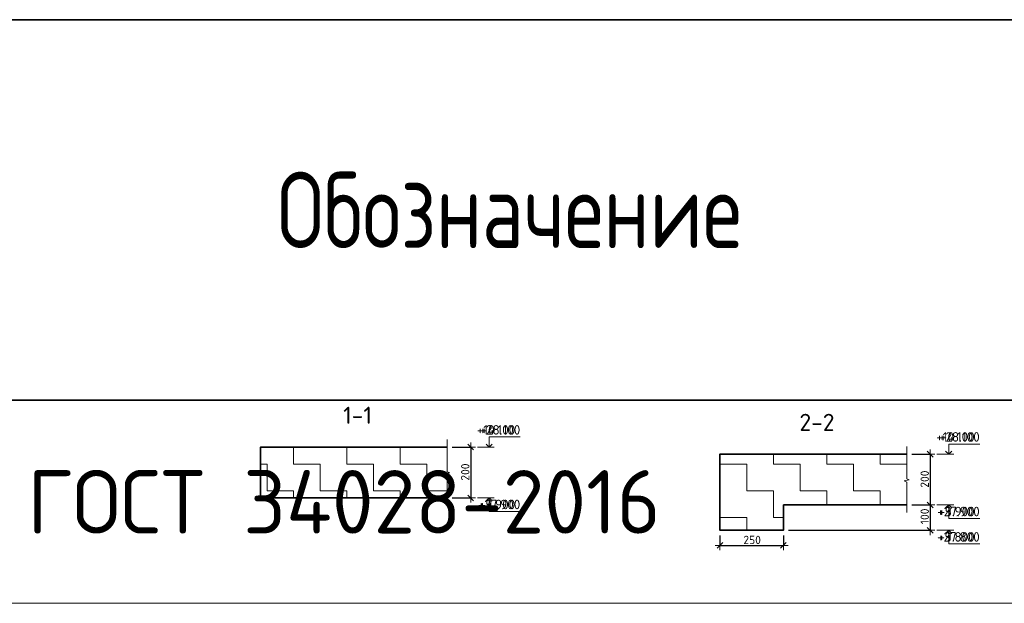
# Model space of a CAD drawing. Header units: metres. Extents: x -38 to 97, y -15 to 21.
# Tile 171 of 209: x 70.32 to 74.2, y 12.47 to 14.77. Entities that reach past the tile are written whole.
import ezdxf

# ---------------------------------------------------------------- set-up
doc = ezdxf.new("R2010")
doc.units = ezdxf.units.M
doc.header["$PDMODE"] = 65
for name, color, linetype, lineweight in [('XR$3$Размерная линия_ общее', 7, 'Continuous', 13), ('XR$4$Размерная линия_ общее', 7, 'Continuous', 13), ('XR$6$Размерная линия_ общее', 7, 'Continuous', 13)]:
    doc.layers.add(name, color=color, linetype=linetype, lineweight=lineweight)
doc.styles.add('ISOCPEUR', font='txt')
doc.dimstyles.new('DIMSTYLE_8', dxfattribs={"dimtxt": 0.033, "dimasz": 0.0375, "dimexe": 0, "dimexo": 0, "dimgap": 0.0165, "dimtad": 2, "dimdec": 0, "dimlfac": 1000, "dimrnd": 1, "dimzin": 12, "dimdsep": 46, "dimtxsty": 'ISOCPEUR', "dimblk1": 'ALL_ML_STRICH', "dimblk2": 'ALL_ML_STRICH', "dimsah": 1, "dimcen": 0, "dimclrd": 7, "dimclre": 256, "dimclrt": 7, "dimadec": 0, "dimazin": 0, "dimtfac": 1, "dimtdec": 0, "dimtix": 1, "dimtmove": 2, "dimatfit": 3, "dimfxl": 0, "dimtzin": 0, "dimlwd": 0, "dimlwe": -3, "dimarcsym": 0})
pattern_1 = [(0, (0.21, 0.21), (0.105, 0.105), [0.105, -0.105]), (90, (0.21, 0.21), (-0.105, 0.105), [0.105, -0.105])]

# ---------------------------------------------------------------- blocks, each defined once
blk = doc.blocks.new('ЭЛЕМЕНТ_УЗОРА_0')
at = {"color": 7, "linetype": 'Continuous', "lineweight": 13, "transparency": 33554687}
blk.add_line((72.0051, 12.8573), (72.0051, 12.8573), dxfattribs=at)
blk.add_lwpolyline([(72.0051, 13.1173), (72.0051, 12.9901), (72.0151, 12.9865), (71.9951, 12.9816), (72.0051, 12.9774), (72.0051, 12.8573)], dxfattribs=at)
blk = doc.blocks.new('ALL_ML_STRICH')
at = {"color": 0, "linetype": 'ByBlock', "lineweight": -2}
for p, q in [((-1, 0), (0.5, 0)), ((-0.3, -0.3), (0.3, 0.3)), ((0, -0.5), (0, 0.5))]:
    blk.add_line(p, q, dxfattribs=at)
blk = doc.blocks.new('*D46')
at = {"layer": 'DEFPOINTS', "color": 7, "linetype": 'Continuous', "lineweight": 13, "transparency": 33554687}
for p in [(72.0051, 13.0873), (72.0975, 13.0873), (72.0051, 12.8873)]:
    blk.add_point(p, dxfattribs=at)
at = {"layer": 'XR$3$Размерная линия_ общее', "color": 253, "linetype": 'Continuous', "lineweight": -2, "true_color": 0xa0a0a0, "transparency": 33554687}
for p, q in [((72.0251, 13.0873), (72.0975, 13.0873)), ((72.0251, 12.8873), (72.0975, 12.8873))]:
    blk.add_line(p, q, dxfattribs=at)
at = {"layer": 'XR$3$Размерная линия_ общее', "color": 7, "linetype": 'Continuous', "lineweight": -2, "transparency": 33554687}
blk.add_line((72.0975, 13.0873), (72.0975, 12.8873), dxfattribs=at)
at = {"layer": 'XR$3$Размерная линия_ общее', "color": 7, "linetype": 'Continuous', "lineweight": 13, "transparency": 33554687, "xscale": 0.0375, "yscale": 0.0375, "zscale": 0.0375}
for p, rotation in [((72.0975, 13.0873), 90), ((72.0975, 12.8873), 270)]:
    blk.add_blockref('ALL_ML_STRICH', p, dxfattribs=dict(at, rotation=rotation))
at = {"layer": 'XR$3$Размерная линия_ общее', "color": 7, "linetype": 'Continuous', "lineweight": 13, "transparency": 33554687, "insert": (72.076, 12.9889), "char_height": 0.033, "width": 0.099, "attachment_point": 5, "rotation": 90, "style": 'ISOCPEUR'}
blk.add_mtext('\\A1;{200}', dxfattribs=at)
blk = doc.blocks.new('СЛОЖНЫЙ_ОБЪЕКТ_1')
at = {"color": 7, "linetype": 'Continuous', "lineweight": 13, "transparency": 33554687}
blk.add_line((72.1905, 13.0873), (72.1238, 13.0873), dxfattribs=at)
blk.add_lwpolyline([(72.1705, 13.0873), (72.1705, 13.1273), (72.2728, 13.1273)], dxfattribs=at)
at = {"color": 7, "linetype": 'Continuous', "lineweight": 35, "transparency": 33554687}
blk.add_lwpolyline([(72.1584, 13.0994), (72.1705, 13.0873), (72.1826, 13.0994)], dxfattribs=at)
blk = doc.blocks.new('СЛОЖНЫЙ_ОБЪЕКТ_2')
at = {"color": 7, "linetype": 'Continuous', "lineweight": 13, "transparency": 33554687}
blk.add_line((72.1905, 12.8873), (72.1238, 12.8873), dxfattribs=at)
at = {"color": 7, "linetype": 'Continuous', "lineweight": 35, "transparency": 33554687}
blk.add_lwpolyline([(72.1584, 12.8752), (72.1705, 12.8873), (72.1826, 12.8752)], dxfattribs=at)
at = {"color": 7, "linetype": 'Continuous', "lineweight": 13, "transparency": 33554687}
blk.add_lwpolyline([(72.1705, 12.8873), (72.1705, 12.8333), (72.2728, 12.8333)], dxfattribs=at)
blk = doc.blocks.new('ЭЛЕМЕНТ_УЗОРА_3')
at = {"color": 7, "linetype": 'Continuous', "lineweight": 13, "transparency": 33554687}
blk.add_line((73.8149, 12.8295), (73.8149, 12.8295), dxfattribs=at)
blk.add_lwpolyline([(73.8149, 13.0895), (73.8149, 12.9623), (73.8249, 12.9587), (73.8049, 12.9538), (73.8149, 12.9496), (73.8149, 12.8295)], dxfattribs=at)
blk = doc.blocks.new('СЛОЖНЫЙ_ОБЪЕКТ_3')
at = {"color": 7, "linetype": 'Continuous', "lineweight": 13, "transparency": 33554687}
blk.add_line((74.0002, 13.0595), (73.9336, 13.0595), dxfattribs=at)
at = {"color": 7, "linetype": 'Continuous', "lineweight": 35, "transparency": 33554687}
blk.add_lwpolyline([(73.9681, 13.0716), (73.9802, 13.0595), (73.9923, 13.0716)], dxfattribs=at)
at = {"color": 7, "linetype": 'Continuous', "lineweight": 13, "transparency": 33554687}
blk.add_lwpolyline([(73.9802, 13.0595), (73.9802, 13.0995), (74.0826, 13.0995)], dxfattribs=at)
blk = doc.blocks.new('СЛОЖНЫЙ_ОБЪЕКТ_4')
at = {"color": 7, "linetype": 'Continuous', "lineweight": 13, "transparency": 33554687}
blk.add_line((74.0002, 12.8595), (73.9336, 12.8595), dxfattribs=at)
at = {"color": 7, "linetype": 'Continuous', "lineweight": 35, "transparency": 33554687}
blk.add_lwpolyline([(73.9681, 12.8474), (73.9802, 12.8595), (73.9923, 12.8474)], dxfattribs=at)
at = {"color": 7, "linetype": 'Continuous', "lineweight": 13, "transparency": 33554687}
blk.add_lwpolyline([(73.9802, 12.8595), (73.9802, 12.8055), (74.0826, 12.8055)], dxfattribs=at)
blk = doc.blocks.new('*D52')
at = {"layer": 'DEFPOINTS', "color": 7, "linetype": 'Continuous', "lineweight": 13, "transparency": 33554687}
for p in [(73.8149, 13.0595), (73.9073, 13.0595), (73.8149, 12.8595)]:
    blk.add_point(p, dxfattribs=at)
at = {"layer": 'XR$3$Размерная линия_ общее', "color": 253, "linetype": 'Continuous', "lineweight": -2, "true_color": 0xa0a0a0, "transparency": 33554687}
for p, q in [((73.8349, 13.0595), (73.9073, 13.0595)), ((73.8349, 12.8595), (73.9073, 12.8595))]:
    blk.add_line(p, q, dxfattribs=at)
at = {"layer": 'XR$3$Размерная линия_ общее', "color": 7, "linetype": 'Continuous', "lineweight": -2, "transparency": 33554687}
blk.add_line((73.9073, 13.0595), (73.9073, 12.8595), dxfattribs=at)
at = {"layer": 'XR$3$Размерная линия_ общее', "color": 7, "linetype": 'Continuous', "lineweight": 13, "transparency": 33554687, "xscale": 0.0375, "yscale": 0.0375, "zscale": 0.0375}
for p, rotation in [((73.9073, 13.0595), 90), ((73.9073, 12.8595), 270)]:
    blk.add_blockref('ALL_ML_STRICH', p, dxfattribs=dict(at, rotation=rotation))
at = {"layer": 'XR$3$Размерная линия_ общее', "color": 7, "linetype": 'Continuous', "lineweight": 13, "transparency": 33554687, "insert": (73.8858, 12.9611), "char_height": 0.033, "width": 0.099, "attachment_point": 5, "rotation": 90, "style": 'ISOCPEUR'}
blk.add_mtext('\\A1;{200}', dxfattribs=at)
blk = doc.blocks.new('*D53')
at = {"layer": 'DEFPOINTS', "color": 7, "linetype": 'Continuous', "lineweight": 13, "transparency": 33554687}
for p in [(73.8149, 12.8595), (73.9073, 12.8595), (73.3294, 12.7595)]:
    blk.add_point(p, dxfattribs=at)
at = {"layer": 'XR$3$Размерная линия_ общее', "color": 253, "linetype": 'Continuous', "lineweight": -2, "true_color": 0xa0a0a0, "transparency": 33554687}
for p, q in [((73.8349, 12.8595), (73.9073, 12.8595)), ((73.3494, 12.7595), (73.9073, 12.7595))]:
    blk.add_line(p, q, dxfattribs=at)
at = {"layer": 'XR$3$Размерная линия_ общее', "color": 7, "linetype": 'Continuous', "lineweight": -2, "transparency": 33554687}
blk.add_line((73.9073, 12.8595), (73.9073, 12.7595), dxfattribs=at)
at = {"layer": 'XR$3$Размерная линия_ общее', "color": 7, "linetype": 'Continuous', "lineweight": 13, "transparency": 33554687, "xscale": 0.0375, "yscale": 0.0375, "zscale": 0.0375}
for p, rotation in [((73.9073, 12.8595), 90), ((73.9073, 12.7595), 270)]:
    blk.add_blockref('ALL_ML_STRICH', p, dxfattribs=dict(at, rotation=rotation))
at = {"layer": 'XR$3$Размерная линия_ общее', "color": 7, "linetype": 'Continuous', "lineweight": 13, "transparency": 33554687, "insert": (73.8858, 12.8144), "char_height": 0.033, "width": 0.099, "attachment_point": 5, "rotation": 90, "style": 'ISOCPEUR'}
blk.add_mtext('\\A1;{100}', dxfattribs=at)
blk = doc.blocks.new('СЛОЖНЫЙ_ОБЪЕКТ_5')
at = {"color": 7, "linetype": 'Continuous', "lineweight": 13, "transparency": 33554687}
blk.add_line((74.0002, 12.7595), (73.9336, 12.7595), dxfattribs=at)
at = {"color": 7, "linetype": 'Continuous', "lineweight": 35, "transparency": 33554687}
blk.add_lwpolyline([(73.9681, 12.7474), (73.9802, 12.7595), (73.9923, 12.7474)], dxfattribs=at)
at = {"color": 7, "linetype": 'Continuous', "lineweight": 13, "transparency": 33554687}
blk.add_lwpolyline([(73.9802, 12.7595), (73.9802, 12.7055), (74.0826, 12.7055)], dxfattribs=at)
blk = doc.blocks.new('*D55')
at = {"layer": 'DEFPOINTS', "color": 7, "linetype": 'Continuous', "lineweight": 13, "transparency": 33554687}
for p in [(73.0794, 12.7595), (73.3294, 12.7595), (73.0794, 12.7)]:
    blk.add_point(p, dxfattribs=at)
at = {"layer": 'XR$3$Размерная линия_ общее', "color": 253, "linetype": 'Continuous', "lineweight": -2, "true_color": 0xa0a0a0, "transparency": 33554687}
for p, q in [((73.0794, 12.7395), (73.0794, 12.7)), ((73.3294, 12.7395), (73.3294, 12.7))]:
    blk.add_line(p, q, dxfattribs=at)
at = {"layer": 'XR$3$Размерная линия_ общее', "color": 7, "linetype": 'Continuous', "lineweight": -2, "transparency": 33554687}
blk.add_line((73.0794, 12.7), (73.3294, 12.7), dxfattribs=at)
at = {"layer": 'XR$3$Размерная линия_ общее', "color": 7, "linetype": 'Continuous', "lineweight": 13, "transparency": 33554687, "xscale": 0.0375, "yscale": 0.0375, "zscale": 0.0375, "rotation": 180}
blk.add_blockref('ALL_ML_STRICH', (73.0794, 12.7), dxfattribs=at)
at = {"layer": 'XR$3$Размерная линия_ общее', "color": 7, "linetype": 'Continuous', "lineweight": 13, "transparency": 33554687, "xscale": 0.0375, "yscale": 0.0375, "zscale": 0.0375}
blk.add_blockref('ALL_ML_STRICH', (73.3294, 12.7), dxfattribs=at)
at = {"layer": 'XR$3$Размерная линия_ общее', "color": 7, "linetype": 'Continuous', "lineweight": 13, "transparency": 33554687, "insert": (73.206, 12.7215), "char_height": 0.033, "width": 0.099, "attachment_point": 5, "style": 'ISOCPEUR'}
blk.add_mtext('\\A1;{250}', dxfattribs=at)
blk = doc.blocks.new('ЭЛЕМЕНТ_УЗОРА_14')
at = {"color": 7, "linetype": 'Continuous', "lineweight": 13, "transparency": 33554687}
blk.add_line((72.0051, 12.8573), (72.0051, 12.8573), dxfattribs=at)
blk.add_lwpolyline([(72.0051, 13.1173), (72.0051, 12.9901), (72.0151, 12.9865), (71.9951, 12.9816), (72.0051, 12.9774), (72.0051, 12.8573)], dxfattribs=at)
blk = doc.blocks.new('*D282')
at = {"layer": 'DEFPOINTS', "color": 7, "linetype": 'Continuous', "lineweight": 13, "transparency": 33554687}
for p in [(72.0051, 13.0873), (72.0975, 13.0873), (72.0051, 12.8873)]:
    blk.add_point(p, dxfattribs=at)
at = {"layer": 'XR$4$Размерная линия_ общее', "color": 253, "linetype": 'Continuous', "lineweight": -2, "true_color": 0xa0a0a0, "transparency": 33554687}
for p, q in [((72.0251, 13.0873), (72.0975, 13.0873)), ((72.0251, 12.8873), (72.0975, 12.8873))]:
    blk.add_line(p, q, dxfattribs=at)
at = {"layer": 'XR$4$Размерная линия_ общее', "color": 7, "linetype": 'Continuous', "lineweight": -2, "transparency": 33554687}
blk.add_line((72.0975, 13.0873), (72.0975, 12.8873), dxfattribs=at)
at = {"layer": 'XR$4$Размерная линия_ общее', "color": 7, "linetype": 'Continuous', "lineweight": 13, "transparency": 33554687, "xscale": 0.0375, "yscale": 0.0375, "zscale": 0.0375}
for p, rotation in [((72.0975, 13.0873), 90), ((72.0975, 12.8873), 270)]:
    blk.add_blockref('ALL_ML_STRICH', p, dxfattribs=dict(at, rotation=rotation))
at = {"layer": 'XR$4$Размерная линия_ общее', "color": 7, "linetype": 'Continuous', "lineweight": 13, "transparency": 33554687, "insert": (72.076, 12.9889), "char_height": 0.033, "width": 0.099, "attachment_point": 5, "rotation": 90, "style": 'ISOCPEUR'}
blk.add_mtext('\\A1;{200}', dxfattribs=at)
blk = doc.blocks.new('СЛОЖНЫЙ_ОБЪЕКТ_56')
at = {"color": 7, "linetype": 'Continuous', "lineweight": 13, "transparency": 33554687}
blk.add_line((72.1905, 13.0873), (72.1238, 13.0873), dxfattribs=at)
blk.add_lwpolyline([(72.1705, 13.0873), (72.1705, 13.1273), (72.2728, 13.1273)], dxfattribs=at)
at = {"color": 7, "linetype": 'Continuous', "lineweight": 35, "transparency": 33554687}
blk.add_lwpolyline([(72.1584, 13.0994), (72.1705, 13.0873), (72.1826, 13.0994)], dxfattribs=at)
blk = doc.blocks.new('СЛОЖНЫЙ_ОБЪЕКТ_57')
at = {"color": 7, "linetype": 'Continuous', "lineweight": 13, "transparency": 33554687}
blk.add_line((72.1905, 12.8873), (72.1238, 12.8873), dxfattribs=at)
at = {"color": 7, "linetype": 'Continuous', "lineweight": 35, "transparency": 33554687}
blk.add_lwpolyline([(72.1584, 12.8752), (72.1705, 12.8873), (72.1826, 12.8752)], dxfattribs=at)
at = {"color": 7, "linetype": 'Continuous', "lineweight": 13, "transparency": 33554687}
blk.add_lwpolyline([(72.1705, 12.8873), (72.1705, 12.8333), (72.2728, 12.8333)], dxfattribs=at)
blk = doc.blocks.new('ЭЛЕМЕНТ_УЗОРА_17')
at = {"color": 7, "linetype": 'Continuous', "lineweight": 13, "transparency": 33554687}
blk.add_line((73.8149, 12.8295), (73.8149, 12.8295), dxfattribs=at)
blk.add_lwpolyline([(73.8149, 13.0895), (73.8149, 12.9623), (73.8249, 12.9587), (73.8049, 12.9538), (73.8149, 12.9496), (73.8149, 12.8295)], dxfattribs=at)
blk = doc.blocks.new('СЛОЖНЫЙ_ОБЪЕКТ_58')
at = {"color": 7, "linetype": 'Continuous', "lineweight": 13, "transparency": 33554687}
blk.add_line((74.0002, 13.0595), (73.9336, 13.0595), dxfattribs=at)
at = {"color": 7, "linetype": 'Continuous', "lineweight": 35, "transparency": 33554687}
blk.add_lwpolyline([(73.9681, 13.0716), (73.9802, 13.0595), (73.9923, 13.0716)], dxfattribs=at)
at = {"color": 7, "linetype": 'Continuous', "lineweight": 13, "transparency": 33554687}
blk.add_lwpolyline([(73.9802, 13.0595), (73.9802, 13.0995), (74.0826, 13.0995)], dxfattribs=at)
blk = doc.blocks.new('СЛОЖНЫЙ_ОБЪЕКТ_59')
at = {"color": 7, "linetype": 'Continuous', "lineweight": 13, "transparency": 33554687}
blk.add_line((74.0002, 12.8595), (73.9336, 12.8595), dxfattribs=at)
at = {"color": 7, "linetype": 'Continuous', "lineweight": 35, "transparency": 33554687}
blk.add_lwpolyline([(73.9681, 12.8474), (73.9802, 12.8595), (73.9923, 12.8474)], dxfattribs=at)
at = {"color": 7, "linetype": 'Continuous', "lineweight": 13, "transparency": 33554687}
blk.add_lwpolyline([(73.9802, 12.8595), (73.9802, 12.8055), (74.0826, 12.8055)], dxfattribs=at)
blk = doc.blocks.new('*D288')
at = {"layer": 'DEFPOINTS', "color": 7, "linetype": 'Continuous', "lineweight": 13, "transparency": 33554687}
for p in [(73.8149, 13.0595), (73.9073, 13.0595), (73.8149, 12.8595)]:
    blk.add_point(p, dxfattribs=at)
at = {"layer": 'XR$4$Размерная линия_ общее', "color": 253, "linetype": 'Continuous', "lineweight": -2, "true_color": 0xa0a0a0, "transparency": 33554687}
for p, q in [((73.8349, 13.0595), (73.9073, 13.0595)), ((73.8349, 12.8595), (73.9073, 12.8595))]:
    blk.add_line(p, q, dxfattribs=at)
at = {"layer": 'XR$4$Размерная линия_ общее', "color": 7, "linetype": 'Continuous', "lineweight": -2, "transparency": 33554687}
blk.add_line((73.9073, 13.0595), (73.9073, 12.8595), dxfattribs=at)
at = {"layer": 'XR$4$Размерная линия_ общее', "color": 7, "linetype": 'Continuous', "lineweight": 13, "transparency": 33554687, "xscale": 0.0375, "yscale": 0.0375, "zscale": 0.0375}
for p, rotation in [((73.9073, 13.0595), 90), ((73.9073, 12.8595), 270)]:
    blk.add_blockref('ALL_ML_STRICH', p, dxfattribs=dict(at, rotation=rotation))
at = {"layer": 'XR$4$Размерная линия_ общее', "color": 7, "linetype": 'Continuous', "lineweight": 13, "transparency": 33554687, "insert": (73.8858, 12.9611), "char_height": 0.033, "width": 0.099, "attachment_point": 5, "rotation": 90, "style": 'ISOCPEUR'}
blk.add_mtext('\\A1;{200}', dxfattribs=at)
blk = doc.blocks.new('*D289')
at = {"layer": 'DEFPOINTS', "color": 7, "linetype": 'Continuous', "lineweight": 13, "transparency": 33554687}
for p in [(73.8149, 12.8595), (73.9073, 12.8595), (73.3294, 12.7595)]:
    blk.add_point(p, dxfattribs=at)
at = {"layer": 'XR$4$Размерная линия_ общее', "color": 253, "linetype": 'Continuous', "lineweight": -2, "true_color": 0xa0a0a0, "transparency": 33554687}
for p, q in [((73.8349, 12.8595), (73.9073, 12.8595)), ((73.3494, 12.7595), (73.9073, 12.7595))]:
    blk.add_line(p, q, dxfattribs=at)
at = {"layer": 'XR$4$Размерная линия_ общее', "color": 7, "linetype": 'Continuous', "lineweight": -2, "transparency": 33554687}
blk.add_line((73.9073, 12.8595), (73.9073, 12.7595), dxfattribs=at)
at = {"layer": 'XR$4$Размерная линия_ общее', "color": 7, "linetype": 'Continuous', "lineweight": 13, "transparency": 33554687, "xscale": 0.0375, "yscale": 0.0375, "zscale": 0.0375}
for p, rotation in [((73.9073, 12.8595), 90), ((73.9073, 12.7595), 270)]:
    blk.add_blockref('ALL_ML_STRICH', p, dxfattribs=dict(at, rotation=rotation))
at = {"layer": 'XR$4$Размерная линия_ общее', "color": 7, "linetype": 'Continuous', "lineweight": 13, "transparency": 33554687, "insert": (73.8858, 12.8144), "char_height": 0.033, "width": 0.099, "attachment_point": 5, "rotation": 90, "style": 'ISOCPEUR'}
blk.add_mtext('\\A1;{100}', dxfattribs=at)
blk = doc.blocks.new('СЛОЖНЫЙ_ОБЪЕКТ_60')
at = {"color": 7, "linetype": 'Continuous', "lineweight": 13, "transparency": 33554687}
blk.add_line((74.0002, 12.7595), (73.9336, 12.7595), dxfattribs=at)
at = {"color": 7, "linetype": 'Continuous', "lineweight": 35, "transparency": 33554687}
blk.add_lwpolyline([(73.9681, 12.7474), (73.9802, 12.7595), (73.9923, 12.7474)], dxfattribs=at)
at = {"color": 7, "linetype": 'Continuous', "lineweight": 13, "transparency": 33554687}
blk.add_lwpolyline([(73.9802, 12.7595), (73.9802, 12.7055), (74.0826, 12.7055)], dxfattribs=at)
blk = doc.blocks.new('*D291')
at = {"layer": 'DEFPOINTS', "color": 7, "linetype": 'Continuous', "lineweight": 13, "transparency": 33554687}
for p in [(73.0794, 12.7595), (73.3294, 12.7595), (73.0794, 12.7)]:
    blk.add_point(p, dxfattribs=at)
at = {"layer": 'XR$4$Размерная линия_ общее', "color": 253, "linetype": 'Continuous', "lineweight": -2, "true_color": 0xa0a0a0, "transparency": 33554687}
for p, q in [((73.0794, 12.7395), (73.0794, 12.7)), ((73.3294, 12.7395), (73.3294, 12.7))]:
    blk.add_line(p, q, dxfattribs=at)
at = {"layer": 'XR$4$Размерная линия_ общее', "color": 7, "linetype": 'Continuous', "lineweight": -2, "transparency": 33554687}
blk.add_line((73.0794, 12.7), (73.3294, 12.7), dxfattribs=at)
at = {"layer": 'XR$4$Размерная линия_ общее', "color": 7, "linetype": 'Continuous', "lineweight": 13, "transparency": 33554687, "xscale": 0.0375, "yscale": 0.0375, "zscale": 0.0375, "rotation": 180}
blk.add_blockref('ALL_ML_STRICH', (73.0794, 12.7), dxfattribs=at)
at = {"layer": 'XR$4$Размерная линия_ общее', "color": 7, "linetype": 'Continuous', "lineweight": 13, "transparency": 33554687, "xscale": 0.0375, "yscale": 0.0375, "zscale": 0.0375}
blk.add_blockref('ALL_ML_STRICH', (73.3294, 12.7), dxfattribs=at)
at = {"layer": 'XR$4$Размерная линия_ общее', "color": 7, "linetype": 'Continuous', "lineweight": 13, "transparency": 33554687, "insert": (73.206, 12.7215), "char_height": 0.033, "width": 0.099, "attachment_point": 5, "style": 'ISOCPEUR'}
blk.add_mtext('\\A1;{250}', dxfattribs=at)
blk = doc.blocks.new('ЭЛЕМЕНТ_УЗОРА_30')
at = {"color": 7, "linetype": 'Continuous', "lineweight": 13, "transparency": 33554687}
blk.add_line((72.0051, 12.8573), (72.0051, 12.8573), dxfattribs=at)
blk.add_lwpolyline([(72.0051, 13.1173), (72.0051, 12.9901), (72.0151, 12.9865), (71.9951, 12.9816), (72.0051, 12.9774), (72.0051, 12.8573)], dxfattribs=at)
blk = doc.blocks.new('*D630')
at = {"layer": 'DEFPOINTS', "color": 7, "linetype": 'Continuous', "lineweight": 13, "transparency": 33554687}
for p in [(72.0051, 13.0873), (72.0975, 13.0873), (72.0051, 12.8873)]:
    blk.add_point(p, dxfattribs=at)
at = {"layer": 'XR$6$Размерная линия_ общее', "color": 253, "linetype": 'Continuous', "lineweight": -2, "true_color": 0xa0a0a0, "transparency": 33554687}
for p, q in [((72.0251, 13.0873), (72.0975, 13.0873)), ((72.0251, 12.8873), (72.0975, 12.8873))]:
    blk.add_line(p, q, dxfattribs=at)
at = {"layer": 'XR$6$Размерная линия_ общее', "color": 7, "linetype": 'Continuous', "lineweight": -2, "transparency": 33554687}
blk.add_line((72.0975, 13.0873), (72.0975, 12.8873), dxfattribs=at)
at = {"layer": 'XR$6$Размерная линия_ общее', "color": 7, "linetype": 'Continuous', "lineweight": 13, "transparency": 33554687, "xscale": 0.0375, "yscale": 0.0375, "zscale": 0.0375}
for p, rotation in [((72.0975, 13.0873), 90), ((72.0975, 12.8873), 270)]:
    blk.add_blockref('ALL_ML_STRICH', p, dxfattribs=dict(at, rotation=rotation))
at = {"layer": 'XR$6$Размерная линия_ общее', "color": 7, "linetype": 'Continuous', "lineweight": 13, "transparency": 33554687, "insert": (72.076, 12.9889), "char_height": 0.033, "width": 0.099, "attachment_point": 5, "rotation": 90, "style": 'ISOCPEUR'}
blk.add_mtext('\\A1;{200}', dxfattribs=at)
blk = doc.blocks.new('ЭЛЕМЕНТ_УЗОРА_31')
at = {"color": 7, "linetype": 'Continuous', "lineweight": 13, "transparency": 33554687}
blk.add_line((73.8149, 12.8295), (73.8149, 12.8295), dxfattribs=at)
blk.add_lwpolyline([(73.8149, 13.0895), (73.8149, 12.9623), (73.8249, 12.9587), (73.8049, 12.9538), (73.8149, 12.9496), (73.8149, 12.8295)], dxfattribs=at)
blk = doc.blocks.new('*D632')
at = {"layer": 'DEFPOINTS', "color": 7, "linetype": 'Continuous', "lineweight": 13, "transparency": 33554687}
for p in [(73.8149, 13.0595), (73.9073, 13.0595), (73.8149, 12.8595)]:
    blk.add_point(p, dxfattribs=at)
at = {"layer": 'XR$6$Размерная линия_ общее', "color": 253, "linetype": 'Continuous', "lineweight": -2, "true_color": 0xa0a0a0, "transparency": 33554687}
for p, q in [((73.8349, 13.0595), (73.9073, 13.0595)), ((73.8349, 12.8595), (73.9073, 12.8595))]:
    blk.add_line(p, q, dxfattribs=at)
at = {"layer": 'XR$6$Размерная линия_ общее', "color": 7, "linetype": 'Continuous', "lineweight": -2, "transparency": 33554687}
blk.add_line((73.9073, 13.0595), (73.9073, 12.8595), dxfattribs=at)
at = {"layer": 'XR$6$Размерная линия_ общее', "color": 7, "linetype": 'Continuous', "lineweight": 13, "transparency": 33554687, "xscale": 0.0375, "yscale": 0.0375, "zscale": 0.0375}
for p, rotation in [((73.9073, 13.0595), 90), ((73.9073, 12.8595), 270)]:
    blk.add_blockref('ALL_ML_STRICH', p, dxfattribs=dict(at, rotation=rotation))
at = {"layer": 'XR$6$Размерная линия_ общее', "color": 7, "linetype": 'Continuous', "lineweight": 13, "transparency": 33554687, "insert": (73.8858, 12.9611), "char_height": 0.033, "width": 0.099, "attachment_point": 5, "rotation": 90, "style": 'ISOCPEUR'}
blk.add_mtext('\\A1;{200}', dxfattribs=at)
blk = doc.blocks.new('*D633')
at = {"layer": 'DEFPOINTS', "color": 7, "linetype": 'Continuous', "lineweight": 13, "transparency": 33554687}
for p in [(73.8149, 12.8595), (73.9073, 12.8595), (73.3294, 12.7595)]:
    blk.add_point(p, dxfattribs=at)
at = {"layer": 'XR$6$Размерная линия_ общее', "color": 253, "linetype": 'Continuous', "lineweight": -2, "true_color": 0xa0a0a0, "transparency": 33554687}
for p, q in [((73.8349, 12.8595), (73.9073, 12.8595)), ((73.3494, 12.7595), (73.9073, 12.7595))]:
    blk.add_line(p, q, dxfattribs=at)
at = {"layer": 'XR$6$Размерная линия_ общее', "color": 7, "linetype": 'Continuous', "lineweight": -2, "transparency": 33554687}
blk.add_line((73.9073, 12.8595), (73.9073, 12.7595), dxfattribs=at)
at = {"layer": 'XR$6$Размерная линия_ общее', "color": 7, "linetype": 'Continuous', "lineweight": 13, "transparency": 33554687, "xscale": 0.0375, "yscale": 0.0375, "zscale": 0.0375}
for p, rotation in [((73.9073, 12.8595), 90), ((73.9073, 12.7595), 270)]:
    blk.add_blockref('ALL_ML_STRICH', p, dxfattribs=dict(at, rotation=rotation))
at = {"layer": 'XR$6$Размерная линия_ общее', "color": 7, "linetype": 'Continuous', "lineweight": 13, "transparency": 33554687, "insert": (73.8858, 12.8144), "char_height": 0.033, "width": 0.099, "attachment_point": 5, "rotation": 90, "style": 'ISOCPEUR'}
blk.add_mtext('\\A1;{100}', dxfattribs=at)
blk = doc.blocks.new('*D634')
at = {"layer": 'DEFPOINTS', "color": 7, "linetype": 'Continuous', "lineweight": 13, "transparency": 33554687}
for p in [(73.0794, 12.7595), (73.3294, 12.7595), (73.0794, 12.7)]:
    blk.add_point(p, dxfattribs=at)
at = {"layer": 'XR$6$Размерная линия_ общее', "color": 253, "linetype": 'Continuous', "lineweight": -2, "true_color": 0xa0a0a0, "transparency": 33554687}
for p, q in [((73.0794, 12.7395), (73.0794, 12.7)), ((73.3294, 12.7395), (73.3294, 12.7))]:
    blk.add_line(p, q, dxfattribs=at)
at = {"layer": 'XR$6$Размерная линия_ общее', "color": 7, "linetype": 'Continuous', "lineweight": -2, "transparency": 33554687}
blk.add_line((73.0794, 12.7), (73.3294, 12.7), dxfattribs=at)
at = {"layer": 'XR$6$Размерная линия_ общее', "color": 7, "linetype": 'Continuous', "lineweight": 13, "transparency": 33554687, "xscale": 0.0375, "yscale": 0.0375, "zscale": 0.0375, "rotation": 180}
blk.add_blockref('ALL_ML_STRICH', (73.0794, 12.7), dxfattribs=at)
at = {"layer": 'XR$6$Размерная линия_ общее', "color": 7, "linetype": 'Continuous', "lineweight": 13, "transparency": 33554687, "xscale": 0.0375, "yscale": 0.0375, "zscale": 0.0375}
blk.add_blockref('ALL_ML_STRICH', (73.3294, 12.7), dxfattribs=at)
at = {"layer": 'XR$6$Размерная линия_ общее', "color": 7, "linetype": 'Continuous', "lineweight": 13, "transparency": 33554687, "insert": (73.206, 12.7215), "char_height": 0.033, "width": 0.099, "attachment_point": 5, "style": 'ISOCPEUR'}
blk.add_mtext('\\A1;{250}', dxfattribs=at)
blk = doc.blocks.new('СЛОЖНЫЙ_ОБЪЕКТ_100')
at = {"color": 7, "linetype": 'Continuous', "lineweight": 13, "transparency": 33554687}
blk.add_line((72.1905, 13.0873), (72.1238, 13.0873), dxfattribs=at)
blk.add_lwpolyline([(72.1705, 13.0873), (72.1705, 13.1273), (72.2928, 13.1273)], dxfattribs=at)
at = {"color": 7, "linetype": 'Continuous', "lineweight": 35, "transparency": 33554687}
blk.add_lwpolyline([(72.1584, 13.0994), (72.1705, 13.0873), (72.1826, 13.0994)], dxfattribs=at)
blk = doc.blocks.new('СЛОЖНЫЙ_ОБЪЕКТ_101')
at = {"color": 7, "linetype": 'Continuous', "lineweight": 13, "transparency": 33554687}
blk.add_line((72.1905, 12.8873), (72.1238, 12.8873), dxfattribs=at)
at = {"color": 7, "linetype": 'Continuous', "lineweight": 35, "transparency": 33554687}
blk.add_lwpolyline([(72.1584, 12.8752), (72.1705, 12.8873), (72.1826, 12.8752)], dxfattribs=at)
at = {"color": 7, "linetype": 'Continuous', "lineweight": 13, "transparency": 33554687}
blk.add_lwpolyline([(72.1705, 12.8873), (72.1705, 12.8333), (72.2928, 12.8333)], dxfattribs=at)
blk = doc.blocks.new('СЛОЖНЫЙ_ОБЪЕКТ_102')
at = {"color": 7, "linetype": 'Continuous', "lineweight": 13, "transparency": 33554687}
blk.add_line((74.0002, 13.0595), (73.9336, 13.0595), dxfattribs=at)
at = {"color": 7, "linetype": 'Continuous', "lineweight": 35, "transparency": 33554687}
blk.add_lwpolyline([(73.9681, 13.0716), (73.9802, 13.0595), (73.9923, 13.0716)], dxfattribs=at)
at = {"color": 7, "linetype": 'Continuous', "lineweight": 13, "transparency": 33554687}
blk.add_lwpolyline([(73.9802, 13.0595), (73.9802, 13.0995), (74.1026, 13.0995)], dxfattribs=at)
blk = doc.blocks.new('СЛОЖНЫЙ_ОБЪЕКТ_103')
at = {"color": 7, "linetype": 'Continuous', "lineweight": 13, "transparency": 33554687}
blk.add_line((74.0002, 12.8595), (73.9336, 12.8595), dxfattribs=at)
at = {"color": 7, "linetype": 'Continuous', "lineweight": 35, "transparency": 33554687}
blk.add_lwpolyline([(73.9681, 12.8474), (73.9802, 12.8595), (73.9923, 12.8474)], dxfattribs=at)
at = {"color": 7, "linetype": 'Continuous', "lineweight": 13, "transparency": 33554687}
blk.add_lwpolyline([(73.9802, 12.8595), (73.9802, 12.8055), (74.1026, 12.8055)], dxfattribs=at)
blk = doc.blocks.new('СЛОЖНЫЙ_ОБЪЕКТ_104')
at = {"color": 7, "linetype": 'Continuous', "lineweight": 13, "transparency": 33554687}
blk.add_line((74.0002, 12.7595), (73.9336, 12.7595), dxfattribs=at)
at = {"color": 7, "linetype": 'Continuous', "lineweight": 35, "transparency": 33554687}
blk.add_lwpolyline([(73.9681, 12.7474), (73.9802, 12.7595), (73.9923, 12.7474)], dxfattribs=at)
at = {"color": 7, "linetype": 'Continuous', "lineweight": 13, "transparency": 33554687}
blk.add_lwpolyline([(73.9802, 12.7595), (73.9802, 12.7055), (74.1026, 12.7055)], dxfattribs=at)

msp = doc.modelspace()

# ---------------------------------------------------------------- hatches: boundary and pattern name
at = {"linetype": 'Continuous', "lineweight": 13, "transparency": 33554687}
h = msp.add_hatch(dxfattribs=at)
h.set_pattern_fill('____', scale=0.105, style=0, pattern_type=2)
h.set_pattern_definition(pattern_1)
h.paths.add_polyline_path([(71.2696, 13.0873), (71.2696, 12.8873), (72.0051, 12.8873), (72.0051, 13.0873)], flags=0)
h = msp.add_hatch(dxfattribs=at)
h.set_pattern_fill('____', scale=0.105, style=0, pattern_type=2)
h.set_pattern_definition(pattern_1)
h.paths.add_polyline_path([(71.2696, 13.0873), (71.2696, 12.8873), (72.0051, 12.8873), (72.0051, 13.0873)], flags=0)
h = msp.add_hatch(dxfattribs=at)
h.set_pattern_fill('____', scale=0.105, style=0, pattern_type=2)
h.set_pattern_definition(pattern_1)
h.paths.add_polyline_path([(71.2696, 13.0873), (71.2696, 12.8873), (72.0051, 12.8873), (72.0051, 13.0873)], flags=0)
h = msp.add_hatch(dxfattribs=at)
h.set_pattern_fill('____', scale=0.105, style=0, pattern_type=2)
h.set_pattern_definition(pattern_1)
h.paths.add_polyline_path([(73.8149, 13.0595), (73.0794, 13.0595), (73.0794, 12.7595), (73.3294, 12.7595), (73.3294, 12.8595), (73.8149, 12.8595)], flags=0)
h = msp.add_hatch(dxfattribs=at)
h.set_pattern_fill('____', scale=0.105, style=0, pattern_type=2)
h.set_pattern_definition(pattern_1)
h.paths.add_polyline_path([(73.8149, 13.0595), (73.0794, 13.0595), (73.0794, 12.7595), (73.3294, 12.7595), (73.3294, 12.8595), (73.8149, 12.8595)], flags=0)
h = msp.add_hatch(dxfattribs=at)
h.set_pattern_fill('____', scale=0.105, style=0, pattern_type=2)
h.set_pattern_definition(pattern_1)
h.paths.add_polyline_path([(73.8149, 13.0595), (73.0794, 13.0595), (73.0794, 12.7595), (73.3294, 12.7595), (73.3294, 12.8595), (73.8149, 12.8595)], flags=0)

# ---------------------------------------------------------------- linework, layer by layer
at = {"color": 7, "linetype": 'Continuous', "lineweight": 35, "transparency": 33554687}
for p, q in [((86.4198, 14.7717), (67.9198, 14.7717)), ((86.4198, 13.2717), (67.9198, 13.2717)), ((73.3294, 12.8595), (73.8149, 12.8595)), ((73.3294, 12.8595), (73.8149, 12.8595)), ((73.3294, 12.8595), (73.8149, 12.8595))]:
    msp.add_line(p, q, dxfattribs=at)
at = {"color": 7, "linetype": 'Continuous', "lineweight": 13, "transparency": 33554687}
msp.add_line((86.4198, 12.4717), (67.9198, 12.4717), dxfattribs=at)
at = {"color": 7, "linetype": 'Continuous', "lineweight": 35, "transparency": 33554687}
for points in [[(72.0051, 13.0873), (71.2696, 13.0873), (71.2696, 12.8873), (72.0051, 12.8873)], [(72.0051, 13.0873), (71.2696, 13.0873), (71.2696, 12.8873), (72.0051, 12.8873)], [(72.0051, 13.0873), (71.2696, 13.0873), (71.2696, 12.8873), (72.0051, 12.8873)], [(73.8149, 13.0595), (73.0794, 13.0595), (73.0794, 12.8595)], [(73.8149, 13.0595), (73.0794, 13.0595), (73.0794, 12.8595)], [(73.8149, 13.0595), (73.0794, 13.0595), (73.0794, 12.8595)], [(73.0794, 12.8595), (73.0794, 12.7595), (73.3294, 12.7595), (73.3294, 12.8595)], [(73.0794, 12.8595), (73.0794, 12.7595), (73.3294, 12.7595), (73.3294, 12.8595)], [(73.0794, 12.8595), (73.0794, 12.7595), (73.3294, 12.7595), (73.3294, 12.8595)]]:
    msp.add_lwpolyline(points, dxfattribs=at)

# ---------------------------------------------------------------- block references
at = {"color": 7, "linetype": 'Continuous', "lineweight": 13, "transparency": 33554687}
for name in ['ЭЛЕМЕНТ_УЗОРА_0', 'ЭЛЕМЕНТ_УЗОРА_14', 'ЭЛЕМЕНТ_УЗОРА_30', 'ЭЛЕМЕНТ_УЗОРА_3', 'ЭЛЕМЕНТ_УЗОРА_17', 'ЭЛЕМЕНТ_УЗОРА_31']:
    msp.add_blockref(name, (0, 0), dxfattribs=at)
at = {"color": 7, "linetype": 'Continuous', "lineweight": 35, "transparency": 33554687}
for name in ['СЛОЖНЫЙ_ОБЪЕКТ_1', 'СЛОЖНЫЙ_ОБЪЕКТ_56', 'СЛОЖНЫЙ_ОБЪЕКТ_100', 'СЛОЖНЫЙ_ОБЪЕКТ_3', 'СЛОЖНЫЙ_ОБЪЕКТ_58', 'СЛОЖНЫЙ_ОБЪЕКТ_102', 'СЛОЖНЫЙ_ОБЪЕКТ_2', 'СЛОЖНЫЙ_ОБЪЕКТ_57', 'СЛОЖНЫЙ_ОБЪЕКТ_101', 'СЛОЖНЫЙ_ОБЪЕКТ_4', 'СЛОЖНЫЙ_ОБЪЕКТ_59', 'СЛОЖНЫЙ_ОБЪЕКТ_103', 'СЛОЖНЫЙ_ОБЪЕКТ_5', 'СЛОЖНЫЙ_ОБЪЕКТ_60', 'СЛОЖНЫЙ_ОБЪЕКТ_104']:
    msp.add_blockref(name, (0, 0), dxfattribs=at)

# ---------------------------------------------------------------- texts
at = {"color": 7, "linetype": 'Continuous', "lineweight": 35, "transparency": 33554687, "attachment_point": 7, "style": 'ISOCPEUR'}
for s, insert, char_height, width in [('\\W0.78;Обозначение', (71.3355, 13.8717), 0.3, 1.999529), ('\\W0.96;ГОСТ 34028-2016', (70.3506, 12.7467), 0.25, 2.743715)]:
    msp.add_mtext(s, dxfattribs=dict(at, insert=insert, char_height=char_height, width=width))
at = {"color": 7, "linetype": 'Continuous', "lineweight": 50, "transparency": 33554687, "char_height": 0.0675, "attachment_point": 5, "style": 'ISOCPEUR'}
for s, insert, width in [('\\A1;{\\fISOCPEUR|i0|b0;\\H0.067500;\\W1.000000;\\C7;1-1}\\P', (71.6518, 13.2127), 0.139696), ('\\A1;{\\fISOCPEUR|i0|b0;\\H0.067500;\\W1.000000;\\C7;1-1}\\P', (71.6518, 13.2127), 0.139696), ('\\A1;{\\fISOCPEUR|i0|b0;\\H0.067500;\\W1.000000;\\C7;1-1}\\P', (71.6518, 13.2127), 0.139696), ('\\A1;{\\fISOCPEUR|i0|b0;\\H0.067500;\\W1.000000;\\C7;2-2}\\P', (73.4615, 13.1849), 0.172565), ('\\A1;{\\fISOCPEUR|i0|b0;\\H0.067500;\\W1.000000;\\C7;2-2}\\P', (73.4615, 13.1849), 0.172565), ('\\A1;{\\fISOCPEUR|i0|b0;\\H0.067500;\\W1.000000;\\C7;2-2}\\P', (73.4615, 13.1849), 0.172565)]:
    msp.add_mtext(s, dxfattribs=dict(at, insert=insert, width=width))
at = {"color": 7, "linetype": 'Continuous', "lineweight": 13, "transparency": 33554687, "char_height": 0.0375, "attachment_point": 9, "style": 'ISOCPEUR'}
for s, insert, width in [('\\A1;{\\fISOCPEUR|i0|b0;\\H0.037500;\\W1.000000;\\C7;+10.100}\\P', (72.2728, 13.1365), 0.170106), ('\\A1;{\\fISOCPEUR|i0|b0;\\H0.037500;\\W1.000000;\\C7;+28.100}\\P', (72.2928, 13.1365), 0.178404), ('\\A1;{\\fISOCPEUR|i0|b0;\\H0.037500;\\W1.000000;\\C7;+4.100}\\P', (72.2728, 13.1365), 0.155671), ('\\A1;{\\fISOCPEUR|i0|b0;\\H0.037500;\\W1.000000;\\C7;+10.100}\\P', (74.0826, 13.1087), 0.170106), ('\\A1;{\\fISOCPEUR|i0|b0;\\H0.037500;\\W1.000000;\\C7;+28.100}\\P', (74.1026, 13.1087), 0.178404), ('\\A1;{\\fISOCPEUR|i0|b0;\\H0.037500;\\W1.000000;\\C7;+4.100}\\P', (74.0826, 13.1087), 0.155671), ('\\A1;{\\fISOCPEUR|i0|b0;\\H0.037500;\\W1.000000;\\C7;+27.900}\\P', (72.2928, 12.8425), 0.186702), ('\\A1;{\\fISOCPEUR|i0|b0;\\H0.037500;\\W1.000000;\\C7;+3.900}\\P', (72.2728, 12.8425), 0.160312), ('\\A1;{\\fISOCPEUR|i0|b0;\\H0.037500;\\W1.000000;\\C7;+9.900}\\P', (72.2728, 12.8425), 0.160312), ('\\A1;{\\fISOCPEUR|i0|b0;\\H0.037500;\\W1.000000;\\C7;+27.900}\\P', (74.1026, 12.8147), 0.186702), ('\\A1;{\\fISOCPEUR|i0|b0;\\H0.037500;\\W1.000000;\\C7;+3.900}\\P', (74.0826, 12.8147), 0.160312), ('\\A1;{\\fISOCPEUR|i0|b0;\\H0.037500;\\W1.000000;\\C7;+9.900}\\P', (74.0826, 12.8147), 0.160312), ('\\A1;{\\fISOCPEUR|i0|b0;\\H0.037500;\\W1.000000;\\C7;+27.800}\\P', (74.1026, 12.7147), 0.186702), ('\\A1;{\\fISOCPEUR|i0|b0;\\H0.037500;\\W1.000000;\\C7;+3.800}\\P', (74.0826, 12.7147), 0.160312), ('\\A1;{\\fISOCPEUR|i0|b0;\\H0.037500;\\W1.000000;\\C7;+9.800}\\P', (74.0826, 12.7147), 0.160312)]:
    msp.add_mtext(s, dxfattribs=dict(at, insert=insert, width=width))

# ---------------------------------------------------------------- dimensions: what is measured, and where the dimension line sits
at = {"layer": 'XR$3$Размерная линия_ общее', "color": 7, "linetype": 'Continuous', "lineweight": 13, "transparency": 33554687}
for base, p1, p2, picture, middle in [((72.0975, 12.8873), (72.0251, 13.0873), (72.0251, 12.8873), '*D46', (72.076, 12.9889)), ((73.9073, 12.8595), (73.8349, 13.0595), (73.8349, 12.8595), '*D52', (73.8858, 12.9611)), ((73.9073, 12.7595), (73.8349, 12.8595), (73.3494, 12.7595), '*D53', (73.8858, 12.8144))]:
    dim = msp.add_linear_dim(base=base, p1=p1, p2=p2, angle=270, dimstyle='DIMSTYLE_8', override={"dimpost": '<>', "dimclrd": 7, "dimclre": 253, "dimclrt": 7, "dimlwd": 0, "dimlwe": 65533}, dxfattribs=at)
    dim.commit()
    dim.dimension.update_dxf_attribs({"geometry": picture, "text_midpoint": middle, "dimtype": 160})
dim = msp.add_linear_dim(base=(73.3294, 12.7), p1=(73.0794, 12.7395), p2=(73.3294, 12.7395), dimstyle='DIMSTYLE_8', override={"dimpost": '<>', "dimclrd": 7, "dimclre": 253, "dimclrt": 7, "dimlwd": 0, "dimlwe": 65533}, dxfattribs=at)
dim.commit()
dim.dimension.update_dxf_attribs({"geometry": '*D55', "text_midpoint": (73.206, 12.7215), "dimtype": 160})
at = {"layer": 'XR$4$Размерная линия_ общее', "color": 7, "linetype": 'Continuous', "lineweight": 13, "transparency": 33554687}
for base, p1, p2, picture, middle in [((72.0975, 12.8873), (72.0251, 13.0873), (72.0251, 12.8873), '*D282', (72.076, 12.9889)), ((73.9073, 12.8595), (73.8349, 13.0595), (73.8349, 12.8595), '*D288', (73.8858, 12.9611)), ((73.9073, 12.7595), (73.8349, 12.8595), (73.3494, 12.7595), '*D289', (73.8858, 12.8144))]:
    dim = msp.add_linear_dim(base=base, p1=p1, p2=p2, angle=270, dimstyle='DIMSTYLE_8', override={"dimpost": '<>', "dimclrd": 7, "dimclre": 253, "dimclrt": 7, "dimlwd": 0, "dimlwe": 65533}, dxfattribs=at)
    dim.commit()
    dim.dimension.update_dxf_attribs({"geometry": picture, "text_midpoint": middle, "dimtype": 160})
dim = msp.add_linear_dim(base=(73.3294, 12.7), p1=(73.0794, 12.7395), p2=(73.3294, 12.7395), dimstyle='DIMSTYLE_8', override={"dimpost": '<>', "dimclrd": 7, "dimclre": 253, "dimclrt": 7, "dimlwd": 0, "dimlwe": 65533}, dxfattribs=at)
dim.commit()
dim.dimension.update_dxf_attribs({"geometry": '*D291', "text_midpoint": (73.206, 12.7215), "dimtype": 160})
at = {"layer": 'XR$6$Размерная линия_ общее', "color": 7, "linetype": 'Continuous', "lineweight": 13, "transparency": 33554687}
for base, p1, p2, picture, middle in [((72.0975, 12.8873), (72.0251, 13.0873), (72.0251, 12.8873), '*D630', (72.076, 12.9889)), ((73.9073, 12.8595), (73.8349, 13.0595), (73.8349, 12.8595), '*D632', (73.8858, 12.9611)), ((73.9073, 12.7595), (73.8349, 12.8595), (73.3494, 12.7595), '*D633', (73.8858, 12.8144))]:
    dim = msp.add_linear_dim(base=base, p1=p1, p2=p2, angle=270, dimstyle='DIMSTYLE_8', override={"dimpost": '<>', "dimclrd": 7, "dimclre": 253, "dimclrt": 7, "dimlwd": 0, "dimlwe": 65533}, dxfattribs=at)
    dim.commit()
    dim.dimension.update_dxf_attribs({"geometry": picture, "text_midpoint": middle, "dimtype": 160})
dim = msp.add_linear_dim(base=(73.3294, 12.7), p1=(73.0794, 12.7395), p2=(73.3294, 12.7395), dimstyle='DIMSTYLE_8', override={"dimpost": '<>', "dimclrd": 7, "dimclre": 253, "dimclrt": 7, "dimlwd": 0, "dimlwe": 65533}, dxfattribs=at)
dim.commit()
dim.dimension.update_dxf_attribs({"geometry": '*D634', "text_midpoint": (73.206, 12.7215), "dimtype": 160})

doc.saveas('drawing.dxf')
